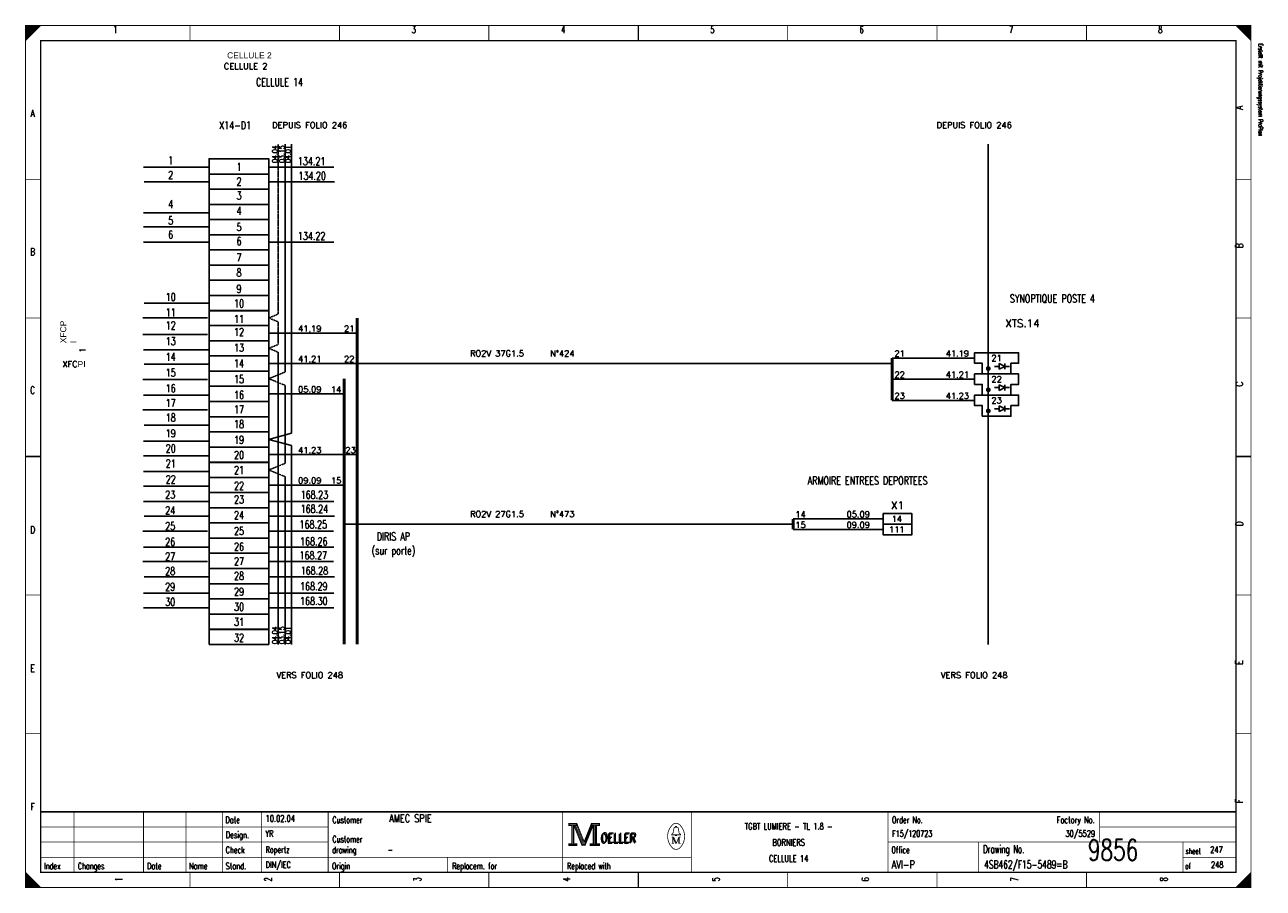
# Model space of a CAD drawing. Extents: x 0 to 409, y 0 to 285.
import ezdxf
from ezdxf.enums import TextEntityAlignment as Align

# ---------------------------------------------------------------- set-up
doc = ezdxf.new("R2010")
doc.units = 0
doc.header["$MEASUREMENT"] = 0
doc.linetypes.add('CONTINU', pattern=[0])
doc.linetypes.add('DISCONTINU', pattern=[0.15, 0.1, -0.05])
doc.layers.get('0').update_dxf_attribs({"color": 9, "linetype": 'CONTINUOUS'})
for name, color, linetype in [('POINTILLE', 5, 'DISCONTINU'), ('SCH-3', 3, 'CONTINU'), ('TEXTE', 3, 'CONTINUOUS'), ('TRAIFIN', 1, 'CONTINUOUS'), ('TRAIGROS', 2, 'CONTINUOUS'), ('TRAIMOY', 4, 'CONTINUOUS')]:
    doc.layers.add(name, color=color, linetype=linetype)
doc.styles.get("Standard").update_dxf_attribs({"font": 'romans.shx', "bigfont": 'TXT.shx'})

# ---------------------------------------------------------------- blocks, each defined once
blk = doc.blocks.new('BRND')
at = {"layer": 'TRAIFIN'}
for p, q in [((0.8, -5.47), (0.8, -3.59)), ((0.8, -3.59), (2.68, -4.53)), ((2.68, -5.47), (2.68, -3.59)), ((-0.73, -4.53), (0.8, -4.53)), ((2.68, -4.53), (0.8, -5.47)), ((2.68, -4.53), (4.27, -4.53))]:
    blk.add_line(p, q, dxfattribs=at)
at = {"layer": 'TRAIMOY'}
blk.add_lwpolyline([(-4.75, -7), (-4.75, -3.5), (-7.25, -3.5), (-7.25, 0), (7.25, 0), (7.25, -3.5), (4.75, -3.5), (4.75, -7)], close=True, dxfattribs=at)

msp = doc.modelspace()

# ---------------------------------------------------------------- linework, layer by layer
at = {"color": 0, "linetype": 'Continuous'}
for p, q in [((38.98, 238.14), (60.31, 238.14)), ((80.59, 238.14), (101.92, 238.14)), ((39.16, 233.3), (60.49, 233.3)), ((80.77, 233.3), (102.1, 233.3)), ((38.98, 223.09), (60.31, 223.09)), ((38.98, 218.42), (60.31, 218.42)), ((38.98, 213.4), (60.31, 213.4)), ((80.59, 213.4), (101.92, 213.4)), ((39.16, 193.24), (60.49, 193.24)), ((38.8, 188.39), (60.13, 188.39)), ((38.8, 182.84), (60.13, 182.84)), ((38.98, 177.82), (60.31, 177.82)), ((39.16, 172.98), (60.49, 172.98)), ((38.8, 167.96), (60.13, 167.96)), ((38.98, 162.77), (60.31, 162.77)), ((38.8, 157.93), (60.13, 157.93)), ((39.16, 152.91), (60.49, 152.91)), ((38.98, 147.53), (60.31, 147.53)), ((38.98, 142.7), (60.31, 142.7)), ((38.98, 137.54), (60.31, 137.54)), ((38.98, 132.74), (60.31, 132.74)), ((38.98, 127.62), (60.31, 127.62)), ((80.59, 127.62), (101.92, 127.62)), ((39.16, 122.78), (60.49, 122.78)), ((80.77, 122.78), (102.1, 122.78)), ((38.8, 117.77), (60.13, 117.77)), ((80.41, 117.77), (101.74, 117.77)), ((38.98, 112.57), (60.31, 112.57)), ((80.59, 112.57), (101.92, 112.57)), ((38.8, 107.73), (60.13, 107.73)), ((80.41, 107.73), (101.74, 107.73)), ((39.16, 102.71), (60.49, 102.71)), ((80.77, 102.71), (102.1, 102.71)), ((38.98, 97.34), (60.31, 97.34)), ((80.59, 97.34), (101.92, 97.34)), ((38.98, 92.5), (60.31, 92.5)), ((80.59, 92.5), (101.92, 92.5))]:
    msp.add_line(p, q, dxfattribs=at)
at = {"color": 0, "const_width": 0.25, "flags": 128}
for points in [[(0, 285), (5, 285), (0, 280), (0, 285)], [(0, 142.5), (0, 285), (405, 285), (405, 0), (0, 0), (0, 142.5)], [(0.25, 285), (0.25, 280.25), (0.5, 280.5), (0.5, 285), (0.75, 285), (0.75, 280.75), (1, 281), (1, 285), (1.25, 285), (1.25, 281.25), (1.5, 281.5), (1.5, 285), (1.75, 285), (1.75, 281.75), (2, 282)], [(2, 282), (2, 285), (2.25, 285), (2.25, 282.25), (2.5, 282.5), (2.5, 285), (2.75, 285), (2.75, 282.75), (3, 283), (3, 285), (3.25, 285), (3.25, 283.25), (3.5, 283.5), (3.5, 285), (3.75, 285)], [(3.75, 285), (3.75, 283.75), (4, 284), (4, 285), (4.25, 285), (4.25, 284.25), (4.5, 284.5), (4.5, 285), (4.75, 285), (4.75, 284.75)], [(400, 285), (405, 280), (404.75, 280.25), (404.75, 285), (404.5, 285), (404.5, 280.5), (404.25, 280.75), (404.25, 285), (404, 285), (404, 281), (403.75, 281.25), (403.75, 285), (403.5, 285), (403.5, 281.5), (403.25, 281.75)], [(401.5, 283.5), (401.5, 285), (401.25, 285), (401.25, 283.75), (401, 284), (401, 285), (400.75, 285), (400.75, 284.25), (400.5, 284.5), (400.5, 285), (400.25, 285), (400.25, 284.75)], [(403.25, 281.75), (403.25, 285), (403, 285), (403, 282), (402.75, 282.25), (402.75, 285), (402.5, 285), (402.5, 282.5), (402.25, 282.75), (402.25, 285), (402, 285), (402, 283), (401.75, 283.25), (401.75, 285), (401.5, 285)], [(179.5, 21.2), (179.5, 20.5), (180.5, 20.5), (180.5, 14.5), (179.5, 14.5), (179.5, 13.8), (182.2, 13.8), (182.2, 14.5), (181.2, 14.5), (181.2, 20.5), (182.2, 20.5), (182.2, 21.2), (179.5, 21.2)], [(180.7, 20.7), (180.7, 14.3), (181, 14.3), (181, 20.7)], [(181.2, 20.5), (183.9, 13.8), (184.9, 13.8), (187.6, 20.5)], [(181.8, 20.5), (184.2, 14.6), (184.6, 14.6)], [(182.2, 21.2), (184.6, 15.2), (187, 21.2)], [(182.2, 20.5), (184.4, 14.9), (184.7, 14.9)], [(184.6, 14.2), (184.9, 14.2), (187.4, 20.5)], [(184.6, 14.6), (184.8, 14.6), (187.2, 20.5)], [(187.6, 20.5), (187.6, 14.5), (186.6, 14.5), (186.6, 13.8), (187.1, 13.8)], [(187, 21.2), (187, 20.5), (188, 20.5), (188, 14.5), (187, 14.5), (187, 13.8), (189.7, 13.8), (189.7, 14.5), (188.7, 14.5), (188.7, 20.5), (189.7, 20.5), (189.7, 21.2), (187, 21.2)], [(187.8, 20.7), (187.8, 14.3), (188.3, 14.3), (188.3, 20.7), (188.5, 20.7), (188.5, 14.3)], [(214.8, 17.4), (213.5, 17.4), (213.5, 17.6), (214, 18), (214.3, 19.6)], [(213.9, 16.7), (213.9, 14.6), (213.5, 14.6)], [(213.9, 16.7), (214.8, 14.6), (215.1, 14.6)], [(214.8, 19.9), (214.8, 20.2), (215.2, 20.2), (215.2, 19.9)], [(215.2, 17.4), (216.5, 17.4), (216.5, 17.6), (216, 18), (215.7, 19.6)], [(0, 5), (0, 0), (5, 0), (0, 5), (0.25, 4.75), (0.25, 0), (0.5, 0), (0.5, 4.5), (0.75, 4.25), (0.75, 0), (1, 0), (1, 4), (1.25, 3.75), (1.25, 0), (1.5, 0)], [(404.75, 4.75), (404.75, 0), (404.5, 0), (404.5, 4.5), (404.25, 4.25), (404.25, 0), (404, 0), (404, 4), (403.75, 3.75), (403.75, 0), (403.5, 0), (403.5, 3.5), (403.25, 3.25), (403.25, 0), (403, 0)], [(1.5, 0), (1.5, 3.5), (1.75, 3.25), (1.75, 0), (2, 0), (2, 3), (2.25, 2.75), (2.25, 0), (2.5, 0), (2.5, 2.5), (2.75, 2.25), (2.75, 0), (3, 0), (3, 2), (3.25, 1.75)], [(3.25, 1.75), (3.25, 0), (3.5, 0), (3.5, 1.5), (3.75, 1.25), (3.75, 0), (4, 0), (4, 1), (4.25, 0.75), (4.25, 0), (4.5, 0), (4.5, 0.5), (4.75, 0.25)], [(401.25, 1.25), (401.25, 0), (401, 0), (401, 1), (400.75, 0.75), (400.75, 0), (400.5, 0), (400.5, 0.5), (400.25, 0.25), (400.25, 0)], [(403, 0), (403, 3), (402.75, 2.75), (402.75, 0), (402.5, 0), (402.5, 2.5), (402.25, 2.25), (402.25, 0), (402, 0), (402, 2), (401.75, 1.75), (401.75, 0), (401.5, 0), (401.5, 1.5), (401.25, 1.25)]]:
    msp.add_lwpolyline(points, dxfattribs=at)
at = {"color": 0, "flags": 128}
for points, const_width in [([(0, 285), (405, 285), (405, 0), (0, 0)], 0.25), ([(5, 280), (400, 280), (400, 5), (5, 5)], 0.5), ([(5, 280), (400, 280), (400, 5), (5, 5)], 0.25), ([(179.7, 21), (182, 21), (182, 20.7), (179.7, 20.7)], 0.25), ([(187.2, 21), (189.5, 21), (189.5, 20.7), (187.2, 20.7)], 0.25), ([(214.8, 17.4), (215.2, 17.4), (215.2, 17.1), (214.8, 17.1)], 0.25), ([(179.7, 14.3), (182, 14.3), (182, 14), (179.7, 14)], 0.25), ([(186.8, 14.3), (189.5, 14.3), (189.5, 14), (186.8, 14)], 0.25)]:
    msp.add_lwpolyline(points, close=True, dxfattribs=dict(at, const_width=const_width))
at = {"color": 0}
for points, const_width in [([(54.38, 285), (54.38, 280)], 0.25), ([(103.75, 285), (103.75, 280)], 0.25), ([(153.12, 285), (153.12, 280)], 0.25), ([(202.5, 280), (202.5, 285)], 0.5), ([(202.5, 285), (202.5, 280)], 0.25), ([(251.88, 285), (251.88, 280)], 0.25), ([(301.25, 285), (301.25, 280)], 0.25), ([(350.62, 285), (350.62, 280)], 0.25), ([(0, 234.17), (5, 234.17)], 0.25), ([(405, 234.17), (400, 234.17)], 0.25), ([(0, 188.33), (5, 188.33)], 0.25), ([(405, 188.33), (400, 188.33)], 0.25), ([(5, 142.5), (0, 142.5)], 0.5), ([(0, 142.5), (5, 142.5)], 0.25), ([(400, 142.5), (405, 142.5)], 0.5), ([(405, 142.5), (400, 142.5)], 0.25), ([(0, 96.67), (5, 96.67)], 0.25), ([(405, 96.67), (400, 96.67)], 0.25), ([(0, 50.83), (5, 50.83)], 0.25), ([(405, 50.83), (400, 50.83)], 0.25), ([(400, 25), (5, 25)], 0.5), ([(16, 5), (16, 25)], 0.25), ([(39, 5), (39, 25)], 0.25), ([(53, 5), (53, 25)], 0.25), ([(65, 25), (65, 5)], 0.25), ([(78, 25), (78, 5)], 0.25), ([(100, 25), (100, 5)], 0.25), ([(177.5, 25), (177.5, 5)], 0.25), ([(220, 25), (220, 5)], 0.25), ([(285, 25), (285, 5)], 0.25), ([(355, 25), (355, 15)], 0.25), ([(181.5, 20.5), (184, 14.2)], 0.25), ([(184.7, 14.9), (187, 20.6)], 0.25), ([(5, 20), (100, 20)], 0.25), ([(213.5, 16.7), (214.2, 16.7)], 0.25), ([(214.2, 16.7), (215.1, 14.6)], 0.25), ([(214.6, 19.9), (215.5, 19.9)], 0.25), ([(215.1, 14.6), (215.9, 16.7)], 0.25), ([(215.9, 14.6), (215.9, 16.7)], 0.25), ([(215.9, 16.7), (216.5, 16.7)], 0.25), ([(216.1, 16.7), (216.1, 14.6)], 0.25), ([(355, 20), (400, 20)], 0.25), ([(5, 15), (100, 15)], 0.25), ([(184, 14.2), (184.6, 14.2)], 0.25), ([(213.9, 14.6), (214.3, 14.6)], 0.25), ([(216.5, 14.6), (215.7, 14.6)], 0.25), ([(285, 15), (400, 15)], 0.25), ([(315, 15), (315, 5)], 0.25), ([(382.5, 15), (382.5, 5)], 0.25), ([(5, 10), (220, 10)], 0.25), ([(139.5, 10), (139.5, 5)], 0.25), ([(382.5, 10), (400, 10)], 0.25), ([(54.38, 0), (54.38, 5)], 0.25), ([(103.75, 0), (103.75, 5)], 0.25), ([(153.12, 0), (153.12, 5)], 0.25), ([(202.5, 5), (202.5, 0)], 0.5), ([(202.5, 0), (202.5, 5)], 0.25), ([(251.88, 0), (251.88, 5)], 0.25), ([(301.25, 0), (301.25, 5)], 0.25), ([(350.62, 0), (350.62, 5)], 0.25), ([(405, 5), (400, 0)], 0.25), ([(4.75, 0), (4.75, 0.25)], 0.25)]:
    msp.add_lwpolyline(points, dxfattribs=dict(at, const_width=const_width))
at = {"color": 0, "linetype": 'Continuous'}
for points in [[(60.66, 235.9), (60.66, 240.92), (80.38, 240.92), (80.38, 235.9)], [(60.66, 230.88), (60.66, 235.9), (80.38, 235.9), (80.38, 230.88)], [(60.66, 225.86), (60.66, 230.88), (80.38, 230.88), (80.38, 225.86)], [(60.66, 220.84), (60.66, 225.86), (80.38, 225.86), (80.38, 220.84)], [(60.66, 215.82), (60.66, 220.84), (80.38, 220.84), (80.38, 215.82)], [(60.66, 210.8), (60.66, 215.82), (80.38, 215.82), (80.38, 210.8)], [(60.66, 205.78), (60.66, 210.8), (80.38, 210.8), (80.38, 205.78)], [(60.66, 200.76), (60.66, 205.78), (80.38, 205.78), (80.38, 200.76)], [(60.66, 195.73), (60.66, 200.76), (80.38, 200.76), (80.38, 195.73)], [(60.66, 190.71), (60.66, 195.73), (80.38, 195.73), (80.38, 190.71)], [(60.66, 185.79), (60.66, 190.81), (80.38, 190.81), (80.38, 185.79)], [(60.66, 180.77), (60.66, 185.79), (80.38, 185.79), (80.38, 180.77)], [(60.66, 175.75), (60.66, 180.77), (80.38, 180.77), (80.38, 175.75)], [(60.66, 170.73), (60.66, 175.75), (80.38, 175.75), (80.38, 170.73)], [(60.66, 165.71), (60.66, 170.73), (80.38, 170.73), (80.38, 165.71)], [(60.66, 160.68), (60.66, 165.71), (80.38, 165.71), (80.38, 160.68)], [(60.66, 155.66), (60.66, 160.68), (80.38, 160.68), (80.38, 155.66)], [(60.66, 150.64), (60.66, 155.66), (80.38, 155.66), (80.38, 150.64)], [(60.66, 145.62), (60.66, 150.64), (80.38, 150.64), (80.38, 145.62)], [(60.66, 140.6), (60.66, 145.62), (80.38, 145.62), (80.38, 140.6)], [(60.66, 135.53), (60.66, 140.55), (80.38, 140.55), (80.38, 135.53)], [(60.66, 130.55), (60.66, 135.57), (80.38, 135.57), (80.38, 130.55)], [(60.66, 125.55), (60.66, 130.57), (80.38, 130.57), (80.38, 125.55)], [(60.66, 120.53), (60.66, 125.55), (80.38, 125.55), (80.38, 120.53)], [(60.66, 115.51), (60.66, 120.53), (80.38, 120.53), (80.38, 115.51)], [(60.66, 110.49), (60.66, 115.51), (80.38, 115.51), (80.38, 110.49)], [(60.66, 105.46), (60.66, 110.49), (80.38, 110.49), (80.38, 105.46)], [(60.66, 100.44), (60.66, 105.46), (80.38, 105.46), (80.38, 100.44)], [(60.66, 95.42), (60.66, 100.44), (80.38, 100.44), (80.38, 95.42)], [(60.66, 90.4), (60.66, 95.42), (80.38, 95.42), (80.38, 90.4)], [(60.66, 85.33), (60.66, 90.35), (80.38, 90.35), (80.38, 85.33)], [(60.66, 80.36), (60.66, 85.38), (80.38, 85.38), (80.38, 80.36)]]:
    msp.add_lwpolyline(points, close=True, dxfattribs=at)
at = {"color": 0, "const_width": 0.25, "flags": 128}
for points in [[(213.5, 20.39, 0.373815), (213.49, 13.43, 0.373815)], [(216.49, 20.4, 0.530775), (213.51, 20.41, 0.530775)], [(216.5, 13.4, 0.378582), (216.46, 20.44, 0.378582)], [(214.6, 19.9, 0.414214), (214.3, 19.6, 0.414214)], [(215.7, 19.6, 0.414214), (215.4, 19.9, 0.414214)], [(213.5, 13.4, 0.532213), (216.49, 13.39, 0.532213)]]:
    msp.add_lwpolyline(points, format="xyb", dxfattribs=at)
at = {"layer": 'POINTILLE', "color": 0, "const_width": 0.5}
for points in [[(286.41, 173.24), (109.63, 173.24)], [(253.66, 120.13), (105.3, 120.13)]]:
    msp.add_lwpolyline(points, dxfattribs=at)
at = {"layer": 'TRAIFIN', "color": 0, "linetype": 'DISCONTINU'}
for p, q in [((83.53, 245.8), (83.53, 189.59)), ((83.53, 189.59), (80.38, 188.3)), ((83.53, 187.02), (80.38, 188.3)), ((83.53, 187.02), (83.53, 179.55)), ((83.53, 179.55), (80.38, 178.26)), ((83.53, 176.97), (80.38, 178.26)), ((85.83, 170.45), (80.38, 168.22)), ((85.83, 165.99), (80.38, 168.22)), ((85.83, 140.27), (80.38, 138.04)), ((85.83, 135.81), (80.38, 138.04))]:
    msp.add_line(p, q, dxfattribs=at)
at = {"layer": 'TRAIFIN', "color": 0}
for p, q in [((85.83, 170.45), (85.83, 245.8)), ((87.91, 150.17), (87.91, 245.8)), ((87.91, 150.17), (87.91, 215.86)), ((109.63, 183.28), (80.38, 183.28)), ((83.53, 80.37), (83.53, 176.97)), ((109.63, 173.24), (80.38, 173.24)), ((313.66, 175.06), (286.41, 175.06)), ((313.66, 168.06), (286.41, 168.06)), ((85.83, 140.27), (85.83, 165.99)), ((105.3, 163.19), (80.38, 163.19)), ((313.66, 161.06), (286.41, 161.06)), ((87.91, 150.17), (80.38, 148.13)), ((87.91, 146.09), (80.38, 148.13)), ((87.91, 80.39), (87.91, 146.09)), ((87.91, 80.39), (87.91, 146.09)), ((109.63, 143.11), (80.38, 143.11)), ((85.83, 80.37), (85.83, 135.81)), ((105.3, 133.06), (80.38, 133.06)), ((283.41, 121.88), (253.66, 121.88)), ((283.41, 118.38), (253.66, 118.38))]:
    msp.add_line(p, q, dxfattribs=at)
at = {"layer": 'TRAIFIN', "color": 0, "const_width": 0.72}
for points in [[(317.72, 171.56, 1), (318.6, 171.56, 1)], [(317.72, 164.56, 1), (318.6, 164.56, 1)], [(317.72, 157.56, 1), (318.6, 157.56, 1)]]:
    msp.add_lwpolyline(points, format="xyb", close=True, dxfattribs=at)
at = {"layer": 'TRAIGROS', "color": 0}
msp.add_line((318.16, 245.8), (318.16, 80.36), dxfattribs=at)
at = {"layer": 'TRAIGROS', "color": 0, "const_width": 1}
for points in [[(109.63, 188.3), (109.63, 80.36)], [(286.41, 175.06), (286.41, 161.06)], [(105.3, 168.22), (105.3, 80.39)], [(253.66, 121.88), (253.66, 118.38)]]:
    msp.add_lwpolyline(points, dxfattribs=at)
at = {"layer": 'TRAIMOY', "color": 0}
for points in [[(283.41, 123.63), (292.91, 123.63), (292.91, 120.13), (283.41, 120.13)], [(283.41, 120.13), (292.91, 120.13), (292.91, 116.63), (283.41, 116.63)]]:
    msp.add_lwpolyline(points, close=True, dxfattribs=at)

# ---------------------------------------------------------------- block references
at = {"layer": 'SCH-3', "color": 0}
for p in [(320.91, 176.81), (320.91, 169.81), (320.91, 162.81)]:
    msp.add_blockref('BRND', p, dxfattribs=at)

# ---------------------------------------------------------------- texts
at = {"color": 0}
for s, height, width, p in [('1', 2.38, 0.672, (29.65, 284.86)), ('3', 2.38, 0.672, (128.32, 284.86)), ('4', 2.38, 0.672, (177.66, 284.86)), ('5', 2.38, 0.672, (226.99, 284.86)), ('6', 2.38, 0.672, (276.32, 284.86)), ('7', 2.38, 0.672, (325.66, 284.86)), ('8', 2.38, 0.672, (374.99, 284.86)), ('CELLULE 14', 2.619, 0.736, (83.93, 267.6)), ('A', 2.38, 0.76, (2.33, 257.17)), ('X14-D1', 2.619, 0.736, (69.25, 253.3)), ('1', 2.62, 0.736, (47.97, 241.72)), ('134.21', 2.619, 0.736, (94.55, 241.45)), ('1', 2.62, 0.736, (70.57, 239.57)), ('2', 2.62, 0.736, (47.97, 236.88)), ('2', 2.62, 0.736, (70.57, 234.73)), ('134.20', 2.619, 0.736, (94.73, 236.61)), ('3', 2.62, 0.736, (70.57, 230.07)), ('4', 2.62, 0.736, (47.97, 227.21)), ('5', 2.62, 0.736, (47.97, 221.83)), ('4', 2.62, 0.736, (70.57, 225.05)), ('6', 2.62, 0.736, (47.97, 217.16)), ('5', 2.62, 0.736, (70.57, 219.68)), ('6', 2.62, 0.736, (70.57, 215.01)), ('134.22', 2.619, 0.736, (94.55, 216.71)), ('B', 2.38, 0.76, (2.33, 211.39)), ('7', 2.62, 0.736, (70.57, 209.63)), ('8', 2.62, 0.736, (70.57, 204.62)), ('10', 2.619, 0.736, (47.97, 196.55)), ('9', 2.62, 0.736, (70.57, 199.24)), ('10', 2.619, 0.736, (70.57, 194.4)), ('SYNOPTIQUE POSTE 4', 2.6194, 0.736, (339.34, 196.04)), ('11', 2.619, 0.736, (47.97, 191.43)), ('11', 2.619, 0.736, (70.57, 189.28)), ('12', 2.619, 0.736, (47.97, 187.13)), ('12', 2.619, 0.736, (70.57, 184.98)), ('13', 2.619, 0.736, (47.97, 181.94)), ('14', 2.619, 0.736, (47.97, 176.74)), ('13', 2.619, 0.736, (70.57, 179.79)), ('14', 2.619, 0.736, (70.57, 174.59)), ('15', 2.619, 0.736, (47.97, 171.54)), ('15', 2.619, 0.736, (70.57, 169.39)), ('C', 2.38, 0.76, (2.33, 165.61)), ('16', 2.619, 0.736, (47.97, 166.35)), ('16', 2.619, 0.736, (70.57, 164.19)), ('17', 2.619, 0.736, (47.97, 161.51)), ('18', 2.619, 0.736, (47.97, 156.67)), ('17', 2.619, 0.736, (70.57, 159.36)), ('19', 2.619, 0.736, (47.97, 151.47)), ('18', 2.619, 0.736, (70.57, 154.52)), ('19', 2.619, 0.736, (70.57, 149.32)), ('20', 2.619, 0.736, (47.97, 146.45)), ('20', 2.619, 0.736, (70.57, 144.3)), ('21', 2.619, 0.736, (47.97, 141.48)), ('21', 2.619, 0.736, (70.57, 139.33)), ('22', 2.619, 0.736, (47.97, 136.24)), ('ARMOIRE ENTREES DEPORTEES', 2.6194, 0.736, (278.27, 135.86)), ('23', 2.619, 0.736, (47.8, 131.2)), ('22', 2.619, 0.736, (70.57, 134.09)), ('168.23', 2.619, 0.736, (95.45, 131.16)), ('23', 2.619, 0.736, (70.57, 129.59)), ('24', 2.619, 0.736, (47.8, 126)), ('24', 2.619, 0.736, (70.57, 124.39)), ('168.24', 2.619, 0.736, (95.45, 126.5)), ('D', 2.38, 0.76, (2.33, 119.47)), ('25', 2.619, 0.736, (47.8, 120.81)), ('25', 2.619, 0.736, (70.57, 119.19)), ('168.25', 2.619, 0.736, (95.09, 121.34)), ('26', 2.619, 0.736, (47.8, 115.61)), ('168.26', 2.619, 0.736, (95.27, 115.74)), ('DIRIS AP', 2.619, 0.736, (121.56, 117.37)), ('27', 2.619, 0.736, (47.8, 110.77)), ('26', 2.619, 0.736, (70.57, 114)), ('168.27', 2.619, 0.736, (95.09, 111.12)), ('(sur porte)', 2.6194, 0.736, (121.56, 112.71)), ('27', 2.619, 0.736, (70.57, 109.16)), ('28', 2.619, 0.736, (47.8, 105.93)), ('28', 2.619, 0.736, (70.57, 104.32)), ('168.28', 2.619, 0.736, (95.45, 106.06)), ('29', 2.619, 0.736, (47.8, 100.74)), ('29', 2.619, 0.736, (70.57, 99.12)), ('168.29', 2.619, 0.736, (95.27, 100.9)), ('30', 2.619, 0.736, (47.8, 95.72)), ('30', 2.619, 0.736, (70.57, 94.11)), ('168.30', 2.619, 0.736, (95.27, 96.02)), ('31', 2.619, 0.736, (70.57, 89.13)), ('32', 2.619, 0.736, (70.57, 83.89)), ('E', 2.38, 0.76, (2.33, 73.68)), ('F', 2.38, 0.76, (2.33, 27.9)), ('TGBT LUMIERE - TL 1.8 -', 2.1431, 0.7536, (252.19, 21.3)), ('BORNIERS', 2.143, 0.76, (252.19, 15.97)), ('CELLULE 14', 2.143, 0.681231, (252.19, 10.65))]:
    msp.add_text(s, height=height, dxfattribs=dict(at, width=width)).set_placement(p, align=Align.TOP_CENTER)
at = {"color": 0, "width": 0.622634}
msp.add_text('Erstellt mit Projektierungssystem ProPlan', height=1.4287, rotation=270, dxfattribs=at).set_placement((407.02, 279.06), align=Align.BOTTOM_LEFT)
at = {"color": 0, "width": 0.76}
for s, p in [('A', (399.91, 257.17)), ('B', (399.91, 211.39)), ('C', (399.92, 165.61)), ('D', (399.92, 119.47)), ('E', (399.91, 73.68)), ('F', (399.91, 27.9))]:
    msp.add_text(s, height=2.38, rotation=90, dxfattribs=at).set_placement(p, align=Align.TOP_LEFT)
at = {"color": 0}
for s, height, width, p in [('04.04', 1.676, 0.736, (81.55, 242.48)), ('03.15', 1.676, 0.736, (83.86, 242.48)), ('04.01', 1.676, 0.736, (85.94, 242.48)), ('04.04', 1.676, 0.736, (81.55, 83.43)), ('03.15', 1.676, 0.736, (83.86, 83.43)), ('04.01', 1.676, 0.736, (85.94, 83.43)), ('1', 2.38, 0.672, (29.65, 2.7)), ('2', 2.38, 0.672, (78.99, 2.7)), ('3', 2.38, 0.672, (128.32, 2.7)), ('4', 2.38, 0.672, (177.66, 2.7)), ('5', 2.38, 0.672, (226.99, 2.7)), ('6', 2.38, 0.672, (276.32, 2.7)), ('7', 2.38, 0.672, (325.66, 2.7)), ('8', 2.38, 0.672, (374.99, 2.7))]:
    msp.add_text(s, height=height, rotation=90, dxfattribs=dict(at, width=width)).set_placement(p, align=Align.TOP_CENTER)
for s, height, width, p in [('Date', 2.143, 0.64, (66.05, 23.42)), ('Customer', 2.143, 0.62, (101.4, 23.42)), ('Order No.', 2.143, 0.656889, (286.33, 23.42)), ('Design.', 2.143, 0.636571, (66.19, 18.46)), ('Customer', 2.143, 0.62, (101.4, 17.04)), ('OELLER', 3.096, 0.76, (189.96, 17.75)), ('OELLER', 3.096, 0.76, (189.96, 17.75)), ('OELLER', 3.096, 0.76, (190.32, 18.1)), ('Check', 2.143, 0.632, (66.12, 13.49)), ('drawing', 2.143, 0.6, (101.33, 13.49)), ('Office', 2.143, 0.626667, (286.15, 13.49)), ('Drawing No.', 2.6194, 0.646545, (316.43, 13.98)), ('sheet', 1.905, 0.6, (383.38, 12.99)), ('Index', 2.143, 0.632, (6.09, 8.16)), ('Changes', 2.143, 0.622857, (17.26, 8.16)), ('Stand.', 2.143, 0.642667, (66.12, 8.16)), ('Origin', 2.143, 0.626667, (101.27, 8.16)), ('Replacem. for', 2.1431, 0.627077, (140.97, 8.16)), ('Replaced with', 2.1431, 0.619692, (178.95, 8.16)), ('of', 1.905, 0.6, (383.23, 8.02)), ('Date', 2.143, 0.64, (40.15, 8.16)), ('Name', 2.143, 0.64, (54.04, 8.16))]:
    msp.add_text(s, height=height, dxfattribs=dict(at, width=width)).set_placement(p, align=Align.TOP_LEFT)
for s, height, width, p in [('10.02.04', 2.143, 0.678, (79.34, 21.08)), ('AMEC SPIE', 2.619, 0.752889, (120.16, 20.77)), ('YR', 2.143, 0.626667, (79.27, 16.11)), ('F15/120723', 2.143, 0.6832, (286.39, 16.11)), ('Ropertz', 2.143, 0.622857, (79.32, 10.79)), ('-', 2.14, 0.696, (119.65, 10.79)), ('9856', 7, 0.6928, (351.08, 6.78)), ('247', 2.143, 0.672, (391.5, 10.79)), ('DIN/IEC', 2.143, 0.750857, (79.35, 5.82)), ('AVI-P', 2.619, 0.7472, (286.24, 5.51)), ('4SB462/F15-5489=B', 2.6194, 0.6928, (316.79, 5.51)), ('248', 2.143, 0.672, (391.77, 5.82))]:
    msp.add_text(s, height=height, dxfattribs=dict(at, width=width)).set_placement(p, align=Align.BOTTOM_LEFT)
at = {"color": 0, "width": 0.646545}
msp.add_text('Factory No.', height=2.1431, dxfattribs=at).set_placement((353.35, 23.42), align=Align.TOP_RIGHT)
at = {"color": 0, "width": 0.675429}
msp.add_text('30/5529', height=2.143, dxfattribs=at).set_placement((353.46, 16.11), align=Align.BOTTOM_RIGHT)
at = {"linetype": 'Continuous', "char_height": 2, "attachment_point": 1}
for s, insert, width in [('{\\fArial|b0|i0|c0|p34;CELLULE 2}', (66.61, 276.14), 67.0761), ('CELLULE 2', (65.54, 272.55), 64.2066), ('XFC{\\fArial|b0|i0|c0|p34;PI}', (12.17, 174.04), 3.7664)]:
    msp.add_mtext(s, dxfattribs=dict(at, insert=insert, width=width))
at = {"linetype": 'Continuous', "char_height": 2, "attachment_point": 1, "rotation": 90}
for s, insert, width in [('{\\fArial|b0|i0|c0|p34;XFCP\\PI}', (11.45, 179.96), 3.7664), ('1', (17.84, 176.83), 3.9457)]:
    msp.add_mtext(s, dxfattribs=dict(at, insert=insert, width=width))
at = {"layer": 'TEXTE', "color": 0}
for s, p in [('DEPUIS FOLIO 246', (93.93, 252.08)), ('DEPUIS FOLIO 246', (313.51, 252.08)), ('41.19', (93.93, 184.78)), ('21', (106.96, 184.78)), ('41.21', (93.93, 174.74)), ('22', (106.96, 174.74)), ('21', (288.88, 176.56)), ('41.19', (307.94, 176.56)), ('21', (320.91, 175.06)), ('22', (288.88, 169.56)), ('41.21', (307.94, 169.56)), ('22', (320.91, 168.06)), ('05.09', (93.93, 164.69)), ('14', (102.64, 164.69)), ('23', (288.88, 162.56)), ('41.23', (307.94, 162.56)), ('23', (320.91, 161.06)), ('41.23', (93.93, 144.61)), ('23', (107.41, 144.61)), ('09.09', (93.93, 134.56)), ('15', (102.64, 134.56)), ('14', (256.13, 123.38)), ('05.09', (275.19, 123.38)), ('14', (287.91, 121.88)), ('15', (256.13, 119.88)), ('09.09', (275.19, 119.88)), ('111', (287.91, 118.38)), ('VERS FOLIO 248', (93.93, 70.21)), ('VERS FOLIO 248', (313.51, 70.21))]:
    msp.add_text(s, height=2, dxfattribs=at).set_placement(p, align=Align.MIDDLE)
for s, p in [('XTS.14', (329.45, 185.3)), ('X1', (288.16, 125.12))]:
    msp.add_text(s, height=2.5, dxfattribs=at).set_placement(p, align=Align.CENTER)
for s, p in [('RO2V 37G1.5', (146.9, 175.59)), ('N°424', (173.36, 175.59)), ('RO2V 27G1.5', (146.9, 122.48)), ('N°473', (173.36, 122.48))]:
    msp.add_text(s, height=2, dxfattribs=at).set_placement(p)

doc.saveas('drawing.dxf')
